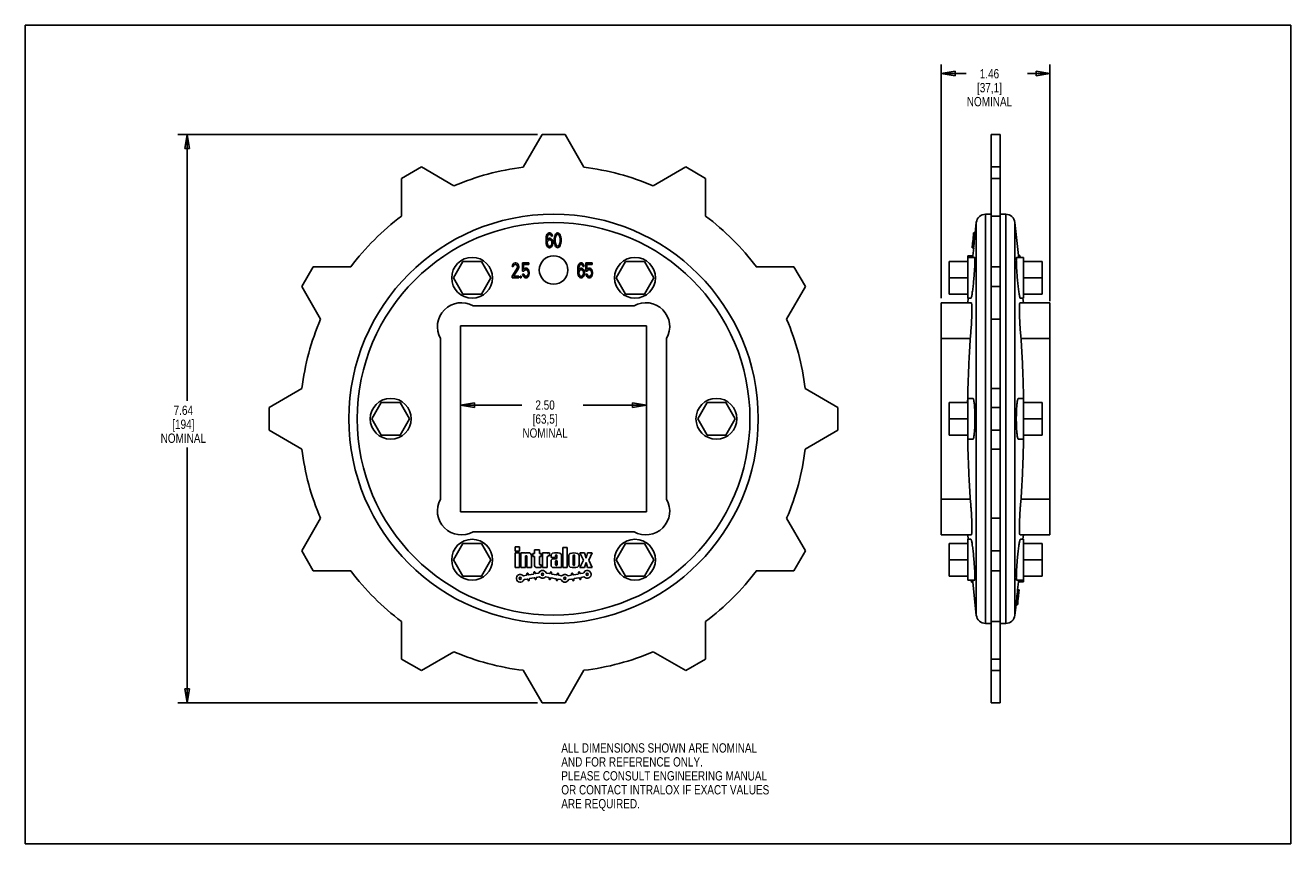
# Model space of a CAD drawing. Header units: inches. Extents: x 0 to 17, y 0 to 11.
import ezdxf

# ---------------------------------------------------------------- set-up
doc = ezdxf.new("R2010")
doc.units = ezdxf.units.IN
doc.header["$LTSCALE"] = 0.935
doc.header["$MEASUREMENT"] = 0
doc.layers.get('0').update_dxf_attribs({"linetype": 'CONTINUOUS'})
doc.layers.add('ALL_FEATURES', color=7, linetype='CONTINUOUS')
doc.styles.get("Standard").update_dxf_attribs({"font": 'txt', "width": 0.8})
doc.dimstyles.new('DIMSTYLE_1', dxfattribs={"dimtxt": 0.125, "dimasz": 0.1875, "dimexe": 0.18, "dimexo": 0.0625, "dimgap": 0.09, "dimtad": 0, "dimtih": 1, "dimtoh": 1, "dimzin": 4, "dimdsep": 46, "dimtxsty": 'STANDARD', "dimblk": 'CLOSED', "dimblk1": 'CLOSED', "dimblk2": 'CLOSED', "dimcen": 0.09, "dimadec": 0, "dimazin": 0, "dimtp": 0.01, "dimtm": 0.01, "dimtfac": 1, "dimtofl": 0, "dimtmove": 0, "dimatfit": 3, "dimldrblk": 'CLOSED', "dimfxl": 1, "dimtolj": 1, "dimtzin": 4, "dimarcsym": 0})

# ---------------------------------------------------------------- blocks, each defined once
blk = doc.blocks.new('_CLOSED')
at = {"color": 0, "linetype": 'BYBLOCK'}
for p, q in [((0, 0), (-1, 0.167)), ((-1, 0.167), (-1, -0.167)), ((-1, -0.167), (0, 0)), ((-1, 0), (0, 0))]:
    blk.add_line(p, q, dxfattribs=at)
blk = doc.blocks.new('*D0')
at = {"color": 3, "linetype": 'CONTINUOUS'}
for p, q in [((5.847, 6.899), (5.847, 5.771)), ((8.347, 6.899), (8.347, 5.771)), ((5.847, 5.896), (6.671, 5.896)), ((8.347, 5.896), (7.496, 5.896))]:
    blk.add_line(p, q, dxfattribs=at)
at = {"color": 3, "linetype": 'CONTINUOUS', "xscale": 0.1875, "yscale": 0.1875, "zscale": 0.1875, "rotation": 180}
blk.add_blockref('_CLOSED', (5.847, 5.896), dxfattribs=at)
at = {"color": 3, "linetype": 'CONTINUOUS', "xscale": 0.1875, "yscale": 0.1875, "zscale": 0.1875}
blk.add_blockref('_CLOSED', (8.347, 5.896), dxfattribs=at)
at = {"color": 3, "linetype": 'CONTINUOUS', "insert": (6.983, 5.958), "char_height": 0.125, "width": 0.7, "attachment_point": 2, "line_spacing_factor": 0.9}
blk.add_mtext('2.50\\P[63,5]\\PNOMINAL', dxfattribs=at)
blk = doc.blocks.new('*D1')
at = {"color": 3, "linetype": 'CONTINUOUS'}
for p, q in [((6.88, 9.53), (2.048, 9.53)), ((2.173, 9.53), (2.173, 5.951)), ((2.173, 1.892), (2.173, 5.326)), ((6.88, 1.892), (2.048, 1.892))]:
    blk.add_line(p, q, dxfattribs=at)
at = {"color": 3, "linetype": 'CONTINUOUS', "xscale": 0.1875, "yscale": 0.1875, "zscale": 0.1875}
for p, rotation in [((2.173, 9.53), 90), ((2.173, 1.892), 270)]:
    blk.add_blockref('_CLOSED', p, dxfattribs=dict(at, rotation=rotation))
at = {"color": 3, "linetype": 'CONTINUOUS', "insert": (2.123, 5.888), "char_height": 0.125, "width": 0.7, "attachment_point": 2, "line_spacing_factor": 0.9}
blk.add_mtext('7.64\\P[194]\\PNOMINAL', dxfattribs=at)
blk = doc.blocks.new('*D2')
at = {"color": 3, "linetype": 'CONTINUOUS'}
for p, q in [((12.306, 7.334), (12.306, 10.475)), ((13.766, 7.291), (13.766, 10.475)), ((12.306, 10.35), (12.641, 10.35)), ((13.766, 10.35), (13.466, 10.35))]:
    blk.add_line(p, q, dxfattribs=at)
at = {"color": 3, "linetype": 'CONTINUOUS', "xscale": 0.1875, "yscale": 0.1875, "zscale": 0.1875, "rotation": 180}
blk.add_blockref('_CLOSED', (12.306, 10.35), dxfattribs=at)
at = {"color": 3, "linetype": 'CONTINUOUS', "xscale": 0.1875, "yscale": 0.1875, "zscale": 0.1875}
blk.add_blockref('_CLOSED', (13.766, 10.35), dxfattribs=at)
at = {"color": 3, "linetype": 'CONTINUOUS', "insert": (12.953, 10.412), "char_height": 0.125, "width": 0.7, "attachment_point": 2, "line_spacing_factor": 0.9}
blk.add_mtext('1.46\\P[37,1]\\PNOMINAL', dxfattribs=at)

msp = doc.modelspace()

# ---------------------------------------------------------------- linework, layer by layer
at = {"color": 7, "linetype": 'CONTINUOUS'}
for p, q in [((0, 0), (0, 11)), ((0, 11), (17, 11)), ((17, 0), (17, 11)), ((6.943, 9.53), (6.69, 9.092)), ((7.251, 9.53), (6.943, 9.53)), ((7.504, 9.092), (7.251, 9.53)), ((12.976, 1.892), (12.976, 9.53)), ((13.096, 9.53), (12.976, 9.53)), ((13.096, 1.892), (13.096, 9.53)), ((5.321, 9.096), (5.054, 8.942)), ((5.759, 8.843), (5.321, 9.096)), ((8.873, 9.096), (8.435, 8.843)), ((9.14, 8.942), (8.873, 9.096)), ((13.096, 9.096), (12.976, 9.096)), ((5.054, 8.942), (5.054, 8.435)), ((9.14, 8.435), (9.14, 8.942)), ((13.096, 8.942), (12.976, 8.942)), ((12.762, 8.211), (12.776, 8.349)), ((12.776, 3.073), (12.776, 8.349)), ((12.901, 2.961), (12.901, 8.461)), ((12.901, 8.461), (12.976, 8.461)), ((13.096, 8.435), (12.976, 8.435)), ((13.171, 8.461), (13.096, 8.461)), ((13.171, 2.961), (13.171, 8.461)), ((13.296, 3.073), (13.296, 8.349)), ((13.342, 7.907), (13.296, 8.349)), ((6.999, 8.156), (7.004, 8.177)), ((7.004, 8.177), (7.012, 8.194)), ((7.012, 8.194), (7.024, 8.207)), ((7.012, 8.152), (7.014, 8.164)), ((7.014, 8.164), (7.019, 8.177)), ((7.019, 8.177), (7.027, 8.186)), ((7.024, 8.207), (7.037, 8.211)), ((7.027, 8.186), (7.034, 8.19)), ((7.034, 8.19), (7.049, 8.19)), ((7.037, 8.211), (7.047, 8.211)), ((7.047, 8.211), (7.059, 8.207)), ((7.049, 8.19), (7.057, 8.186)), ((7.057, 8.186), (7.064, 8.177)), ((7.059, 8.207), (7.072, 8.194)), ((7.064, 8.177), (7.069, 8.164)), ((7.069, 8.164), (7.082, 8.164)), ((7.072, 8.194), (7.079, 8.177)), ((7.079, 8.177), (7.082, 8.164)), ((7.109, 8.152), (7.112, 8.164)), ((7.112, 8.164), (7.117, 8.182)), ((7.117, 8.182), (7.124, 8.194)), ((7.122, 8.152), (7.132, 8.177)), ((7.124, 8.194), (7.137, 8.207)), ((7.132, 8.177), (7.139, 8.186)), ((7.137, 8.207), (7.152, 8.211)), ((7.139, 8.186), (7.152, 8.19)), ((7.152, 8.211), (7.167, 8.207)), ((7.152, 8.19), (7.164, 8.186)), ((7.164, 8.186), (7.172, 8.177)), ((7.167, 8.207), (7.179, 8.194)), ((7.172, 8.177), (7.182, 8.152)), ((7.179, 8.194), (7.187, 8.182)), ((7.187, 8.182), (7.192, 8.164)), ((7.192, 8.164), (7.194, 8.152)), ((12.737, 8.164), (12.736, 8.152)), ((12.738, 8.173), (12.737, 8.164)), ((12.757, 8.164), (12.737, 8.164)), ((12.739, 8.182), (12.738, 8.173)), ((12.74, 8.194), (12.739, 8.182)), ((12.759, 8.182), (12.739, 8.182)), ((12.741, 8.207), (12.74, 8.194)), ((12.76, 8.194), (12.74, 8.194)), ((12.761, 8.207), (12.741, 8.207)), ((12.762, 8.211), (12.742, 8.211)), ((12.757, 8.164), (12.756, 8.152)), ((12.759, 8.182), (12.757, 8.164)), ((12.76, 8.194), (12.759, 8.182)), ((12.761, 8.207), (12.76, 8.194)), ((6.997, 8.126), (6.999, 8.156)), ((6.997, 8.096), (6.997, 8.126)), ((6.997, 8.096), (6.999, 8.067)), ((6.999, 8.067), (7.004, 8.045)), ((7.004, 8.045), (7.012, 8.028)), ((7.009, 8.126), (7.012, 8.152)), ((7.009, 8.118), (7.024, 8.135)), ((7.009, 8.118), (7.009, 8.126)), ((7.012, 8.084), (7.014, 8.096)), ((7.012, 8.071), (7.012, 8.084)), ((7.012, 8.071), (7.014, 8.058)), ((7.012, 8.028), (7.024, 8.016)), ((7.014, 8.096), (7.019, 8.105)), ((7.014, 8.058), (7.019, 8.045)), ((7.019, 8.105), (7.027, 8.113)), ((7.019, 8.045), (7.027, 8.037)), ((7.024, 8.135), (7.037, 8.139)), ((7.024, 8.016), (7.037, 8.011)), ((7.027, 8.113), (7.034, 8.118)), ((7.027, 8.037), (7.034, 8.033)), ((7.034, 8.118), (7.052, 8.118)), ((7.034, 8.033), (7.052, 8.033)), ((7.037, 8.139), (7.049, 8.139)), ((7.037, 8.011), (7.049, 8.011)), ((7.049, 8.139), (7.062, 8.135)), ((7.049, 8.011), (7.062, 8.016)), ((7.052, 8.118), (7.059, 8.113)), ((7.052, 8.033), (7.059, 8.037)), ((7.059, 8.113), (7.067, 8.105)), ((7.059, 8.037), (7.067, 8.045)), ((7.062, 8.135), (7.074, 8.122)), ((7.062, 8.016), (7.074, 8.028)), ((7.067, 8.105), (7.072, 8.096)), ((7.067, 8.045), (7.072, 8.058)), ((7.072, 8.096), (7.074, 8.084)), ((7.072, 8.058), (7.074, 8.071)), ((7.074, 8.122), (7.082, 8.109)), ((7.074, 8.071), (7.074, 8.084)), ((7.074, 8.028), (7.082, 8.045)), ((7.082, 8.109), (7.087, 8.088)), ((7.082, 8.045), (7.087, 8.067)), ((7.087, 8.067), (7.087, 8.088)), ((7.107, 8.13), (7.109, 8.152)), ((7.107, 8.13), (7.107, 8.092)), ((7.107, 8.092), (7.109, 8.071)), ((7.109, 8.071), (7.112, 8.058)), ((7.112, 8.058), (7.117, 8.041)), ((7.117, 8.041), (7.124, 8.028)), ((7.119, 8.126), (7.122, 8.152)), ((7.119, 8.126), (7.119, 8.096)), ((7.119, 8.096), (7.122, 8.071)), ((7.122, 8.071), (7.132, 8.045)), ((7.124, 8.028), (7.137, 8.016)), ((7.132, 8.045), (7.139, 8.037)), ((7.137, 8.016), (7.152, 8.011)), ((7.139, 8.037), (7.152, 8.033)), ((7.152, 8.033), (7.164, 8.037)), ((7.152, 8.011), (7.167, 8.016)), ((7.164, 8.037), (7.172, 8.045)), ((7.167, 8.016), (7.179, 8.028)), ((7.172, 8.045), (7.182, 8.071)), ((7.179, 8.028), (7.187, 8.041)), ((7.182, 8.152), (7.184, 8.126)), ((7.182, 8.071), (7.184, 8.096)), ((7.184, 8.126), (7.184, 8.096)), ((7.187, 8.041), (7.192, 8.058)), ((7.192, 8.058), (7.194, 8.071)), ((7.194, 8.152), (7.197, 8.13)), ((7.194, 8.071), (7.197, 8.092)), ((7.197, 8.13), (7.197, 8.092)), ((12.721, 8.016), (12.722, 8.028)), ((12.741, 8.016), (12.721, 8.016)), ((12.741, 8.011), (12.721, 8.011)), ((12.722, 8.028), (12.724, 8.041)), ((12.743, 8.028), (12.722, 8.028)), ((12.724, 8.041), (12.725, 8.05)), ((12.744, 8.041), (12.724, 8.041)), ((12.725, 8.05), (12.726, 8.058)), ((12.726, 8.058), (12.727, 8.071)), ((12.746, 8.058), (12.726, 8.058)), ((12.727, 8.071), (12.729, 8.092)), ((12.747, 8.071), (12.727, 8.071)), ((12.733, 8.13), (12.729, 8.092)), ((12.749, 8.092), (12.729, 8.092)), ((12.729, 7.903), (12.741, 8.011)), ((12.736, 8.152), (12.733, 8.13)), ((12.753, 8.13), (12.733, 8.13)), ((12.756, 8.152), (12.736, 8.152)), ((12.741, 8.016), (12.743, 8.028)), ((12.743, 8.028), (12.744, 8.041)), ((12.744, 8.041), (12.746, 8.058)), ((12.746, 8.058), (12.747, 8.071)), ((12.747, 8.071), (12.749, 8.092)), ((12.753, 8.13), (12.749, 8.092)), ((12.756, 8.152), (12.753, 8.13)), ((5.877, 7.825), (5.751, 7.606)), ((6.129, 7.825), (5.877, 7.825)), ((6.255, 7.606), (6.129, 7.825)), ((8.065, 7.825), (7.939, 7.606)), ((8.317, 7.825), (8.065, 7.825)), ((8.443, 7.606), (8.317, 7.825)), ((12.411, 7.388), (12.411, 7.825)), ((13.342, 7.907), (13.362, 7.907)), ((13.363, 7.888), (13.343, 7.888)), ((13.343, 7.881), (13.343, 7.888)), ((13.364, 7.887), (13.362, 7.907)), ((13.362, 7.907), (13.364, 7.887)), ((13.363, 7.888), (13.363, 7.882)), ((13.363, 7.881), (13.363, 7.888)), ((13.365, 7.882), (13.364, 7.887)), ((13.364, 7.887), (13.364, 7.882)), ((13.364, 7.882), (13.364, 7.881)), ((13.365, 7.881), (13.365, 7.882)), ((13.661, 7.388), (13.661, 7.825)), ((3.867, 7.754), (3.713, 7.487)), ((4.373, 7.754), (3.867, 7.754)), ((6.539, 7.628), (6.609, 7.734)), ((6.541, 7.759), (6.544, 7.777)), ((6.541, 7.759), (6.554, 7.759)), ((6.544, 7.777), (6.554, 7.794)), ((6.554, 7.794), (6.564, 7.802)), ((6.554, 7.759), (6.559, 7.772)), ((6.559, 7.772), (6.566, 7.781)), ((6.559, 7.628), (6.621, 7.721)), ((6.564, 7.802), (6.581, 7.806)), ((6.566, 7.781), (6.579, 7.785)), ((6.579, 7.785), (6.589, 7.785)), ((6.581, 7.806), (6.591, 7.806)), ((6.589, 7.785), (6.601, 7.781)), ((6.591, 7.806), (6.606, 7.802)), ((6.601, 7.781), (6.609, 7.772)), ((6.606, 7.802), (6.616, 7.794)), ((6.609, 7.772), (6.614, 7.759)), ((6.609, 7.734), (6.614, 7.751)), ((6.614, 7.751), (6.614, 7.759)), ((6.616, 7.794), (6.626, 7.777)), ((6.621, 7.721), (6.626, 7.734)), ((6.629, 7.759), (6.626, 7.777)), ((6.626, 7.734), (6.629, 7.751)), ((6.629, 7.751), (6.629, 7.759)), ((6.681, 7.696), (6.681, 7.806)), ((6.681, 7.806), (6.766, 7.806)), ((6.681, 7.696), (6.699, 7.696)), ((6.681, 7.657), (6.686, 7.64)), ((6.681, 7.657), (6.696, 7.657)), ((6.694, 7.717), (6.694, 7.785)), ((6.694, 7.785), (6.766, 7.785)), ((6.694, 7.717), (6.706, 7.73)), ((6.696, 7.657), (6.701, 7.64)), ((6.699, 7.696), (6.709, 7.708)), ((6.706, 7.73), (6.719, 7.734)), ((6.709, 7.708), (6.719, 7.713)), ((6.719, 7.734), (6.734, 7.734)), ((6.719, 7.713), (6.734, 7.713)), ((6.734, 7.734), (6.746, 7.73)), ((6.734, 7.713), (6.744, 7.708)), ((6.744, 7.708), (6.751, 7.7)), ((6.746, 7.73), (6.759, 7.717)), ((6.751, 7.7), (6.756, 7.687)), ((6.751, 7.64), (6.756, 7.653)), ((6.756, 7.687), (6.759, 7.674)), ((6.756, 7.653), (6.759, 7.666)), ((6.759, 7.717), (6.766, 7.7)), ((6.759, 7.666), (6.759, 7.674)), ((6.766, 7.785), (6.766, 7.806)), ((6.766, 7.7), (6.771, 7.679)), ((6.766, 7.64), (6.771, 7.662)), ((6.771, 7.662), (6.771, 7.679)), ((7.424, 7.751), (7.422, 7.721)), ((7.422, 7.721), (7.422, 7.691)), ((7.422, 7.691), (7.424, 7.662)), ((7.424, 7.751), (7.429, 7.772)), ((7.424, 7.662), (7.429, 7.64)), ((7.429, 7.772), (7.437, 7.789)), ((7.437, 7.747), (7.434, 7.721)), ((7.434, 7.713), (7.449, 7.73)), ((7.434, 7.721), (7.434, 7.713)), ((7.437, 7.789), (7.449, 7.802)), ((7.437, 7.747), (7.439, 7.759)), ((7.437, 7.679), (7.439, 7.691)), ((7.437, 7.679), (7.437, 7.666)), ((7.437, 7.666), (7.439, 7.653)), ((7.439, 7.759), (7.444, 7.772)), ((7.439, 7.691), (7.444, 7.7)), ((7.439, 7.653), (7.444, 7.64)), ((7.444, 7.772), (7.452, 7.781)), ((7.444, 7.7), (7.452, 7.708)), ((7.449, 7.802), (7.462, 7.806)), ((7.449, 7.73), (7.462, 7.734)), ((7.452, 7.781), (7.459, 7.785)), ((7.452, 7.708), (7.459, 7.713)), ((7.459, 7.785), (7.474, 7.785)), ((7.459, 7.713), (7.477, 7.713)), ((7.462, 7.806), (7.472, 7.806)), ((7.462, 7.734), (7.474, 7.734)), ((7.472, 7.806), (7.484, 7.802)), ((7.474, 7.785), (7.482, 7.781)), ((7.474, 7.734), (7.487, 7.73)), ((7.477, 7.713), (7.484, 7.708)), ((7.482, 7.781), (7.489, 7.772)), ((7.484, 7.802), (7.497, 7.789)), ((7.484, 7.708), (7.492, 7.7)), ((7.487, 7.73), (7.499, 7.717)), ((7.489, 7.772), (7.494, 7.759)), ((7.492, 7.7), (7.497, 7.691)), ((7.492, 7.64), (7.497, 7.653)), ((7.494, 7.759), (7.507, 7.759)), ((7.497, 7.789), (7.504, 7.772)), ((7.497, 7.691), (7.499, 7.679)), ((7.499, 7.666), (7.497, 7.653)), ((7.499, 7.717), (7.507, 7.704)), ((7.499, 7.679), (7.499, 7.666)), ((7.504, 7.772), (7.507, 7.759)), ((7.507, 7.704), (7.512, 7.683)), ((7.507, 7.64), (7.512, 7.662)), ((7.512, 7.683), (7.512, 7.662)), ((7.532, 7.806), (7.532, 7.696)), ((7.532, 7.806), (7.617, 7.806)), ((7.532, 7.696), (7.549, 7.696)), ((7.532, 7.657), (7.537, 7.64)), ((7.532, 7.657), (7.547, 7.657)), ((7.544, 7.785), (7.544, 7.717)), ((7.544, 7.785), (7.617, 7.785)), ((7.544, 7.717), (7.557, 7.73)), ((7.547, 7.657), (7.552, 7.64)), ((7.549, 7.696), (7.559, 7.708)), ((7.557, 7.73), (7.569, 7.734)), ((7.559, 7.708), (7.569, 7.713)), ((7.569, 7.734), (7.584, 7.734)), ((7.569, 7.713), (7.584, 7.713)), ((7.584, 7.734), (7.597, 7.73)), ((7.584, 7.713), (7.594, 7.708)), ((7.594, 7.708), (7.602, 7.7)), ((7.597, 7.73), (7.609, 7.717)), ((7.602, 7.7), (7.607, 7.687)), ((7.602, 7.64), (7.607, 7.653)), ((7.607, 7.687), (7.609, 7.674)), ((7.609, 7.666), (7.607, 7.653)), ((7.609, 7.717), (7.617, 7.7)), ((7.609, 7.674), (7.609, 7.666)), ((7.617, 7.806), (7.617, 7.785)), ((7.617, 7.7), (7.622, 7.679)), ((7.622, 7.662), (7.617, 7.64)), ((7.622, 7.679), (7.622, 7.662)), ((10.327, 7.754), (9.821, 7.754)), ((10.481, 7.487), (10.327, 7.754)), ((13.096, 7.754), (12.976, 7.754)), ((3.713, 7.487), (3.966, 7.049)), ((5.751, 7.606), (5.877, 7.388)), ((6.129, 7.388), (6.255, 7.606)), ((6.539, 7.606), (6.539, 7.628)), ((6.539, 7.606), (6.629, 7.606)), ((6.559, 7.628), (6.629, 7.628)), ((6.629, 7.606), (6.629, 7.628)), ((6.649, 7.606), (6.649, 7.628)), ((6.649, 7.628), (6.661, 7.628)), ((6.649, 7.606), (6.661, 7.606)), ((6.661, 7.606), (6.661, 7.628)), ((6.686, 7.64), (6.694, 7.623)), ((6.694, 7.623), (6.706, 7.611)), ((6.701, 7.64), (6.709, 7.632)), ((6.706, 7.611), (6.719, 7.606)), ((6.709, 7.632), (6.719, 7.628)), ((6.719, 7.628), (6.734, 7.628)), ((6.719, 7.606), (6.734, 7.606)), ((6.734, 7.628), (6.744, 7.632)), ((6.734, 7.606), (6.746, 7.611)), ((6.744, 7.632), (6.751, 7.64)), ((6.746, 7.611), (6.759, 7.623)), ((6.759, 7.623), (6.766, 7.64)), ((7.429, 7.64), (7.437, 7.623)), ((7.437, 7.623), (7.449, 7.611)), ((7.444, 7.64), (7.452, 7.632)), ((7.449, 7.611), (7.462, 7.606)), ((7.452, 7.632), (7.459, 7.628)), ((7.459, 7.628), (7.477, 7.628)), ((7.462, 7.606), (7.474, 7.606)), ((7.474, 7.606), (7.487, 7.611)), ((7.477, 7.628), (7.484, 7.632)), ((7.484, 7.632), (7.492, 7.64)), ((7.487, 7.611), (7.499, 7.623)), ((7.499, 7.623), (7.507, 7.64)), ((7.537, 7.64), (7.544, 7.623)), ((7.544, 7.623), (7.557, 7.611)), ((7.552, 7.64), (7.559, 7.632)), ((7.557, 7.611), (7.569, 7.606)), ((7.559, 7.632), (7.569, 7.628)), ((7.569, 7.628), (7.584, 7.628)), ((7.569, 7.606), (7.584, 7.606)), ((7.584, 7.628), (7.594, 7.632)), ((7.584, 7.606), (7.597, 7.611)), ((7.594, 7.632), (7.602, 7.64)), ((7.597, 7.611), (7.609, 7.623)), ((7.609, 7.623), (7.617, 7.64)), ((7.939, 7.606), (8.065, 7.388)), ((8.317, 7.388), (8.443, 7.606)), ((10.228, 7.049), (10.481, 7.487)), ((13.096, 7.487), (12.976, 7.487)), ((5.877, 7.388), (6.129, 7.388)), ((8.065, 7.388), (8.317, 7.388)), ((12.663, 7.271), (12.669, 7.331)), ((13.409, 7.271), (13.403, 7.331)), ((8.178, 7.229), (6.016, 7.229)), ((12.306, 4.151), (12.306, 7.271)), ((12.708, 7.271), (12.306, 7.271)), ((13.364, 7.271), (13.766, 7.271)), ((13.766, 7.271), (13.766, 4.151)), ((13.096, 7.049), (12.976, 7.049)), ((5.847, 6.961), (5.847, 4.461)), ((8.347, 6.961), (5.847, 6.961)), ((8.347, 4.461), (8.347, 6.961)), ((5.579, 6.792), (5.579, 4.631)), ((8.614, 4.631), (8.614, 6.792)), ((12.695, 6.792), (12.306, 6.792)), ((13.377, 6.792), (13.766, 6.792)), ((3.716, 6.118), (3.278, 5.865)), ((10.916, 5.865), (10.478, 6.118)), ((13.096, 6.118), (12.976, 6.118)), ((3.278, 5.865), (3.278, 5.557)), ((4.783, 5.93), (4.657, 5.711)), ((5.035, 5.93), (4.783, 5.93)), ((5.161, 5.711), (5.035, 5.93)), ((9.159, 5.93), (9.033, 5.711)), ((9.411, 5.93), (9.159, 5.93)), ((9.537, 5.711), (9.411, 5.93)), ((10.916, 5.557), (10.916, 5.865)), ((12.411, 5.493), (12.411, 5.93)), ((13.096, 5.865), (12.976, 5.865)), ((13.661, 5.493), (13.661, 5.93)), ((4.657, 5.711), (4.783, 5.493)), ((5.035, 5.493), (5.161, 5.711)), ((9.033, 5.711), (9.159, 5.493)), ((9.411, 5.493), (9.537, 5.711)), ((3.278, 5.557), (3.716, 5.304)), ((4.783, 5.493), (5.035, 5.493)), ((9.159, 5.493), (9.411, 5.493)), ((10.478, 5.304), (10.916, 5.557)), ((13.096, 5.557), (12.976, 5.557)), ((13.096, 5.304), (12.976, 5.304)), ((12.695, 4.631), (12.306, 4.631)), ((13.377, 4.631), (13.766, 4.631)), ((5.847, 4.461), (8.347, 4.461)), ((3.966, 4.374), (3.713, 3.935)), ((10.481, 3.935), (10.228, 4.374)), ((13.096, 4.374), (12.976, 4.374)), ((6.016, 4.194), (8.178, 4.194)), ((12.708, 4.151), (12.306, 4.151)), ((12.663, 4.151), (12.669, 4.091)), ((13.364, 4.151), (13.766, 4.151)), ((13.409, 4.151), (13.403, 4.091)), ((3.713, 3.935), (3.867, 3.668)), ((5.877, 4.035), (5.751, 3.816)), ((6.129, 4.035), (5.877, 4.035)), ((6.255, 3.816), (6.129, 4.035)), ((6.639, 3.991), (6.579, 3.991)), ((6.579, 3.931), (6.579, 3.991)), ((6.639, 3.931), (6.579, 3.931)), ((6.639, 3.911), (6.579, 3.911)), ((6.579, 3.711), (6.579, 3.911)), ((6.639, 3.931), (6.639, 3.991)), ((6.639, 3.711), (6.639, 3.911)), ((6.719, 3.911), (6.659, 3.911)), ((6.659, 3.711), (6.659, 3.911)), ((6.719, 3.9), (6.719, 3.911)), ((6.763, 3.911), (6.745, 3.911)), ((6.909, 3.951), (6.839, 3.951)), ((6.839, 3.899), (6.839, 3.951)), ((6.909, 3.899), (6.909, 3.951)), ((7.009, 3.911), (6.949, 3.911)), ((6.949, 3.711), (6.949, 3.911)), ((7.009, 3.902), (7.009, 3.911)), ((7.043, 3.911), (7.033, 3.911)), ((7.043, 3.867), (7.043, 3.911)), ((7.281, 3.981), (7.223, 3.981)), ((7.223, 3.981), (7.223, 3.711)), ((7.281, 3.981), (7.281, 3.711)), ((8.065, 4.035), (7.939, 3.816)), ((8.317, 4.035), (8.065, 4.035)), ((8.443, 3.816), (8.317, 4.035)), ((10.327, 3.668), (10.481, 3.935)), ((12.411, 3.598), (12.411, 4.035)), ((13.096, 3.935), (12.976, 3.935)), ((13.661, 3.598), (13.661, 4.035)), ((5.751, 3.816), (5.877, 3.598)), ((6.129, 3.598), (6.255, 3.816)), ((6.719, 3.711), (6.719, 3.861)), ((6.739, 3.711), (6.739, 3.861)), ((6.799, 3.711), (6.799, 3.875)), ((6.839, 3.899), (6.819, 3.899)), ((6.819, 3.859), (6.819, 3.899)), ((6.839, 3.859), (6.819, 3.859)), ((6.839, 3.747), (6.839, 3.859)), ((6.929, 3.899), (6.909, 3.899)), ((6.929, 3.859), (6.909, 3.859)), ((6.909, 3.757), (6.909, 3.859)), ((6.929, 3.747), (6.919, 3.747)), ((6.929, 3.859), (6.929, 3.899)), ((6.929, 3.711), (6.929, 3.747)), ((7.009, 3.711), (7.009, 3.849)), ((7.043, 3.867), (7.027, 3.867)), ((7.063, 3.845), (7.063, 3.875)), ((7.123, 3.845), (7.063, 3.845)), ((7.063, 3.741), (7.063, 3.799)), ((7.133, 3.829), (7.093, 3.829)), ((7.123, 3.873), (7.123, 3.845)), ((7.123, 3.793), (7.123, 3.751)), ((7.145, 3.803), (7.133, 3.803)), ((7.137, 3.741), (7.133, 3.741)), ((7.143, 3.873), (7.143, 3.839)), ((7.145, 3.803), (7.145, 3.749)), ((7.203, 3.875), (7.203, 3.711)), ((7.301, 3.873), (7.301, 3.747)), ((7.36, 3.871), (7.36, 3.749)), ((7.38, 3.871), (7.38, 3.749)), ((7.439, 3.873), (7.439, 3.747)), ((7.511, 3.909), (7.449, 3.909)), ((7.497, 3.811), (7.449, 3.909)), ((7.497, 3.811), (7.449, 3.711)), ((7.533, 3.84), (7.511, 3.909)), ((7.533, 3.781), (7.511, 3.711)), ((7.555, 3.909), (7.533, 3.84)), ((7.555, 3.711), (7.533, 3.781)), ((7.617, 3.909), (7.555, 3.909)), ((7.617, 3.909), (7.569, 3.811)), ((7.617, 3.711), (7.569, 3.811)), ((7.939, 3.816), (8.065, 3.598)), ((8.317, 3.598), (8.443, 3.816)), ((3.867, 3.668), (4.373, 3.668)), ((5.877, 3.598), (6.129, 3.598)), ((6.639, 3.711), (6.579, 3.711)), ((6.719, 3.711), (6.659, 3.711)), ((6.734, 3.609), (6.693, 3.601)), ((6.74, 3.618), (6.738, 3.628)), ((6.799, 3.711), (6.739, 3.711)), ((6.756, 3.621), (6.754, 3.631)), ((6.828, 3.625), (6.765, 3.614)), ((6.837, 3.574), (6.774, 3.563)), ((6.835, 3.635), (6.833, 3.644)), ((6.85, 3.637), (6.849, 3.647)), ((6.896, 3.637), (6.86, 3.631)), ((6.864, 3.561), (6.862, 3.57)), ((6.905, 3.586), (6.869, 3.58)), ((6.929, 3.711), (6.875, 3.711)), ((7.009, 3.711), (6.949, 3.711)), ((7.034, 3.579), (6.993, 3.586)), ((7.043, 3.63), (7.002, 3.637)), ((7.054, 3.646), (7.052, 3.637)), ((7.128, 3.562), (7.065, 3.573)), ((7.069, 3.644), (7.068, 3.634)), ((7.137, 3.613), (7.074, 3.625)), ((7.125, 3.711), (7.093, 3.711)), ((7.145, 3.719), (7.145, 3.711)), ((7.203, 3.711), (7.145, 3.711)), ((7.148, 3.63), (7.146, 3.62)), ((7.164, 3.627), (7.162, 3.617)), ((7.205, 3.601), (7.169, 3.608)), ((7.281, 3.711), (7.223, 3.711)), ((7.334, 3.609), (7.293, 3.601)), ((7.34, 3.618), (7.338, 3.628)), ((7.356, 3.621), (7.354, 3.631)), ((7.428, 3.625), (7.365, 3.614)), ((7.437, 3.574), (7.374, 3.563)), ((7.435, 3.635), (7.433, 3.644)), ((7.511, 3.711), (7.449, 3.711)), ((7.45, 3.637), (7.449, 3.647)), ((7.496, 3.637), (7.46, 3.631)), ((7.464, 3.561), (7.462, 3.57)), ((7.505, 3.586), (7.469, 3.58)), ((7.617, 3.711), (7.555, 3.711)), ((8.065, 3.598), (8.317, 3.598)), ((9.821, 3.668), (10.327, 3.668)), ((13.096, 3.668), (12.976, 3.668)), ((6.743, 3.557), (6.702, 3.55)), ((6.754, 3.541), (6.752, 3.551)), ((6.769, 3.544), (6.768, 3.554)), ((6.848, 3.558), (6.846, 3.568)), ((7.04, 3.57), (7.038, 3.56)), ((7.056, 3.567), (7.054, 3.557)), ((7.135, 3.553), (7.133, 3.543)), ((7.15, 3.55), (7.149, 3.54)), ((7.196, 3.55), (7.16, 3.557)), ((7.343, 3.557), (7.302, 3.55)), ((7.354, 3.541), (7.352, 3.551)), ((7.369, 3.544), (7.368, 3.554)), ((7.448, 3.558), (7.446, 3.568)), ((12.707, 3.541), (12.707, 3.541)), ((12.707, 3.541), (12.708, 3.536)), ((12.708, 3.536), (12.708, 3.541)), ((12.708, 3.541), (12.708, 3.541)), ((12.708, 3.536), (12.71, 3.515)), ((12.71, 3.515), (12.708, 3.536)), ((12.709, 3.534), (12.709, 3.541)), ((12.709, 3.541), (12.709, 3.534)), ((12.709, 3.534), (12.729, 3.534)), ((12.73, 3.515), (12.71, 3.515)), ((12.729, 3.541), (12.729, 3.534)), ((12.73, 3.515), (12.776, 3.073)), ((13.331, 3.407), (13.329, 3.394)), ((13.343, 3.519), (13.331, 3.411)), ((13.331, 3.411), (13.351, 3.411)), ((13.331, 3.407), (13.351, 3.407)), ((13.351, 3.407), (13.349, 3.394)), ((13.312, 3.228), (13.313, 3.241)), ((13.313, 3.241), (13.315, 3.258)), ((13.313, 3.241), (13.333, 3.241)), ((13.315, 3.258), (13.316, 3.271)), ((13.315, 3.258), (13.335, 3.258)), ((13.316, 3.271), (13.319, 3.292)), ((13.316, 3.271), (13.336, 3.271)), ((13.319, 3.292), (13.323, 3.33)), ((13.319, 3.292), (13.339, 3.292)), ((13.325, 3.352), (13.323, 3.33)), ((13.323, 3.33), (13.343, 3.33)), ((13.326, 3.364), (13.325, 3.352)), ((13.325, 3.352), (13.345, 3.352)), ((13.328, 3.382), (13.326, 3.364)), ((13.326, 3.364), (13.346, 3.364)), ((13.329, 3.394), (13.328, 3.382)), ((13.328, 3.382), (13.348, 3.382)), ((13.329, 3.394), (13.349, 3.394)), ((13.332, 3.228), (13.333, 3.241)), ((13.333, 3.241), (13.334, 3.25)), ((13.334, 3.25), (13.335, 3.258)), ((13.335, 3.258), (13.336, 3.271)), ((13.336, 3.271), (13.339, 3.292)), ((13.339, 3.292), (13.343, 3.33)), ((13.345, 3.352), (13.343, 3.33)), ((13.346, 3.364), (13.345, 3.352)), ((13.347, 3.373), (13.346, 3.364)), ((13.348, 3.382), (13.347, 3.373)), ((13.349, 3.394), (13.348, 3.382)), ((13.31, 3.211), (13.296, 3.073)), ((13.31, 3.211), (13.33, 3.211)), ((13.311, 3.216), (13.312, 3.228)), ((13.311, 3.216), (13.331, 3.216)), ((13.312, 3.228), (13.332, 3.228)), ((13.331, 3.216), (13.332, 3.228)), ((5.054, 2.987), (5.054, 2.481)), ((9.14, 2.481), (9.14, 2.987)), ((12.901, 2.961), (12.976, 2.961)), ((13.096, 2.987), (12.976, 2.987)), ((13.171, 2.961), (13.096, 2.961)), ((5.321, 2.327), (5.759, 2.58)), ((8.435, 2.58), (8.873, 2.327)), ((5.054, 2.481), (5.321, 2.327)), ((8.873, 2.327), (9.14, 2.481)), ((13.096, 2.481), (12.976, 2.481)), ((6.69, 2.331), (6.943, 1.892)), ((7.251, 1.892), (7.504, 2.331)), ((13.096, 2.327), (12.976, 2.327)), ((6.943, 1.892), (7.251, 1.892)), ((13.096, 1.892), (12.976, 1.892)), ((0, 0), (17, 0))]:
    msp.add_line(p, q, dxfattribs=at)
for centre, radius in [((7.097, 5.711), 2.75), ((7.097, 5.711), 2.638), ((6.649, 3.567), 0.014), ((6.949, 3.62), 0.014), ((7.249, 3.567), 0.014), ((7.549, 3.62), 0.014)]:
    msp.add_circle(centre, radius, dxfattribs=at)
for centre, radius, start, end in [((7.097, 5.711), 3.405, 96.867, 113.133), ((7.097, 5.711), 3.405, 66.867, 83.133), ((7.097, 5.711), 3.405, 126.867, 143.133), ((7.097, 5.711), 3.405, 36.867, 53.133), ((12.901, 8.336), 0.125, 90, 174), ((13.171, 8.336), 0.125, 6, 90), ((14.646, 8.027), 1.914, 174.4636, 174.5916), ((14.666, 8.027), 1.914, 174.4636, 174.5916), ((14.537, 7.804), 1.828, 173.3659, 173.5002), ((14.557, 7.804), 1.828, 173.3659, 173.5002), ((5.857, 6.951), 0.32, 60.1334, 209.8666), ((8.337, 6.951), 0.32, 330.1334, 119.8666), ((7.097, 5.711), 3.405, 156.867, 173.133), ((7.097, 5.711), 3.405, 6.867, 23.133), ((27.668, 5.705), 15.01, 178.9711, 179.1415), ((-1.596, 5.705), 15.009, 0.8585, 1.0283), ((27.668, 5.718), 15.009, 180.8585, 181.0283), ((-1.596, 5.718), 15.01, 358.9711, 359.1415), ((7.097, 5.711), 3.405, 186.867, 203.133), ((7.097, 5.711), 3.405, 336.867, 353.133), ((5.857, 4.471), 0.32, 150.1334, 299.8666), ((8.337, 4.471), 0.32, 240.1334, 29.8666), ((6.745, 3.875), 0.036, 90, 136.2383), ((6.763, 3.875), 0.036, 0, 90), ((7.033, 3.875), 0.036, 90, 132.7486), ((7.133, 3.751), 0.16, 72.0798, 107.9202), ((6.729, 3.861), 0.01, 0, 180), ((6.875, 3.747), 0.036, 180, 270), ((6.919, 3.757), 0.01, 180, 270), ((7.027, 3.849), 0.018, 90, 180), ((7.093, 3.875), 0.03, 107.9202, 180), ((7.093, 3.799), 0.03, 90, 180), ((7.093, 3.741), 0.03, 180, 270), ((7.133, 3.873), 0.01, 0, 180), ((7.133, 3.793), 0.01, 90, 180), ((7.133, 3.751), 0.01, 180, 270), ((7.133, 3.839), 0.01, 270, 360), ((7.137, 3.749), 0.008, 270, 360), ((7.173, 3.875), 0.03, 0, 72.0798), ((7.331, 3.873), 0.03, 107.4576, 180), ((7.331, 3.747), 0.03, 180, 252.5424), ((7.37, 3.749), 0.16, 72.5424, 107.4576), ((7.37, 3.871), 0.01, 0, 180), ((7.37, 3.749), 0.01, 180, 360), ((7.409, 3.873), 0.03, 0, 72.5424), ((7.409, 3.747), 0.03, 287.4576, 360), ((7.097, 5.711), 3.405, 216.867, 233.133), ((6.649, 3.567), 0.052, 44.5181, 335.4819), ((6.692, 3.609), 0.008, 224.5181, 280), ((6.732, 3.617), 0.008, 280, 10), ((6.746, 3.629), 0.008, 10, 190), ((6.764, 3.622), 0.008, 190, 280), ((6.827, 3.633), 0.008, 280, 10), ((6.841, 3.646), 0.008, 10, 190), ((6.839, 3.566), 0.008, 10, 100), ((6.858, 3.639), 0.008, 190, 280), ((6.87, 3.572), 0.008, 100, 190), ((6.894, 3.645), 0.008, 280, 335.4819), ((6.949, 3.62), 0.052, 24.5181, 155.4819), ((6.906, 3.578), 0.008, 44.5181, 100), ((6.949, 3.62), 0.052, 224.5181, 315.4819), ((6.992, 3.578), 0.008, 80, 135.4819), ((7.003, 3.645), 0.008, 204.5181, 260), ((7.032, 3.571), 0.008, 350, 80), ((7.044, 3.638), 0.008, 260, 350), ((7.062, 3.645), 0.008, 350, 170), ((7.064, 3.565), 0.008, 80, 170), ((7.076, 3.632), 0.008, 170, 260), ((7.125, 3.741), 0.03, 270, 312.8334), ((7.139, 3.621), 0.008, 260, 350), ((7.156, 3.628), 0.008, 350, 170), ((7.17, 3.616), 0.008, 170, 260), ((7.206, 3.609), 0.008, 260, 315.4819), ((7.249, 3.567), 0.052, 44.5181, 135.4819), ((7.292, 3.609), 0.008, 224.5181, 280), ((7.37, 3.871), 0.16, 252.5424, 287.4576), ((7.332, 3.617), 0.008, 280, 10), ((7.346, 3.629), 0.008, 10, 190), ((7.364, 3.622), 0.008, 190, 280), ((7.427, 3.633), 0.008, 280, 10), ((7.441, 3.646), 0.008, 10, 190), ((7.439, 3.566), 0.008, 10, 100), ((7.458, 3.639), 0.008, 190, 280), ((7.47, 3.572), 0.008, 100, 190), ((7.494, 3.645), 0.008, 280, 335.4819), ((7.549, 3.62), 0.052, 224.5181, 155.4819), ((7.506, 3.578), 0.008, 44.5181, 100), ((7.097, 5.711), 3.405, 306.867, 323.133), ((6.703, 3.542), 0.008, 100, 155.4819), ((6.744, 3.55), 0.008, 10, 100), ((6.762, 3.542), 0.008, 190, 10), ((6.776, 3.555), 0.008, 100, 190), ((6.856, 3.559), 0.008, 190, 10), ((7.046, 3.558), 0.008, 170, 350), ((7.127, 3.554), 0.008, 350, 80), ((7.141, 3.542), 0.008, 170, 350), ((7.158, 3.549), 0.008, 80, 170), ((7.194, 3.542), 0.008, 24.5181, 80), ((7.249, 3.567), 0.052, 204.5181, 335.4819), ((7.303, 3.542), 0.008, 100, 155.4819), ((7.344, 3.55), 0.008, 10, 100), ((7.362, 3.542), 0.008, 190, 10), ((7.376, 3.555), 0.008, 100, 190), ((7.456, 3.559), 0.008, 190, 10), ((11.515, 3.618), 1.828, 353.3659, 353.5002), ((11.535, 3.618), 1.828, 353.3659, 353.5002), ((12.901, 3.086), 0.125, 186, 270), ((13.171, 3.086), 0.125, 270, 354), ((11.406, 3.396), 1.914, 354.4636, 354.5916), ((11.426, 3.396), 1.914, 354.4636, 354.5916), ((7.097, 5.711), 3.405, 246.867, 263.133), ((7.097, 5.711), 3.405, 276.867, 293.133)]:
    msp.add_arc(centre, radius, start, end, dxfattribs=at)
for points, knots in [([(13.342, 7.907), (13.342, 7.907), (13.341, 7.907), (13.343, 7.904), (13.342, 7.9), (13.343, 7.894), (13.343, 7.89), (13.343, 7.888)], [0, 0, 0, 0, 0.002442, 0.119906, 0.349583, 0.681929, 1, 1, 1, 1]), ([(12.695, 6.792), (12.696, 6.806), (12.699, 6.835), (12.703, 6.879), (12.707, 6.924), (12.71, 6.97), (12.712, 7.016), (12.714, 7.061), (12.716, 7.103), (12.717, 7.141), (12.717, 7.176), (12.717, 7.206), (12.716, 7.231), (12.715, 7.25), (12.712, 7.261), (12.711, 7.271), (12.709, 7.271), (12.708, 7.271)], [0, 0, 0, 0, 0.087543, 0.180071, 0.275703, 0.372447, 0.468167, 0.560974, 0.648852, 0.730003, 0.802786, 0.86569, 0.917429, 0.957001, 0.983708, 0.997492, 1, 1, 1, 1]), ([(13.363, 7.271), (13.363, 7.271), (13.36, 7.271), (13.359, 7.261), (13.357, 7.25), (13.356, 7.231), (13.355, 7.206), (13.355, 7.176), (13.355, 7.141), (13.356, 7.102), (13.358, 7.06), (13.36, 7.016), (13.362, 6.97), (13.365, 6.924), (13.369, 6.879), (13.373, 6.835), (13.376, 6.806), (13.377, 6.792)], [0, 0, 0, 0, 0.002535, 0.016409, 0.043241, 0.082952, 0.134824, 0.197838, 0.270692, 0.351862, 0.439704, 0.532416, 0.627997, 0.724581, 0.820068, 0.912494, 1, 1, 1, 1]), ([(12.695, 6.792), (12.691, 6.738), (12.685, 6.633), (12.677, 6.476), (12.671, 6.323), (12.665, 6.171), (12.662, 6.059), (12.661, 5.997), (12.661, 5.986)], [0, 0, 0, 0, 0.200309, 0.393326, 0.582728, 0.771044, 0.959919, 1, 1, 1, 1]), ([(13.411, 5.986), (13.411, 5.997), (13.409, 6.059), (13.407, 6.172), (13.401, 6.324), (13.395, 6.477), (13.387, 6.633), (13.38, 6.738), (13.377, 6.792)], [0, 0, 0, 0, 0.041285, 0.230531, 0.418974, 0.608201, 0.800668, 1, 1, 1, 1]), ([(12.661, 5.436), (12.661, 5.425), (12.662, 5.363), (12.665, 5.251), (12.671, 5.098), (12.677, 4.945), (12.685, 4.789), (12.691, 4.684), (12.695, 4.631)], [0, 0, 0, 0, 0.041285, 0.230531, 0.418974, 0.608201, 0.800668, 1, 1, 1, 1]), ([(13.377, 4.631), (13.38, 4.684), (13.387, 4.79), (13.395, 4.946), (13.401, 5.1), (13.407, 5.252), (13.409, 5.364), (13.411, 5.426), (13.411, 5.436)], [0, 0, 0, 0, 0.200309, 0.393326, 0.582728, 0.771044, 0.959919, 1, 1, 1, 1]), ([(12.708, 4.152), (12.709, 4.152), (12.711, 4.152), (12.712, 4.161), (12.715, 4.172), (12.716, 4.192), (12.717, 4.217), (12.717, 4.247), (12.717, 4.282), (12.716, 4.32), (12.714, 4.362), (12.712, 4.407), (12.71, 4.452), (12.707, 4.498), (12.703, 4.544), (12.699, 4.588), (12.696, 4.617), (12.695, 4.631)], [0, 0, 0, 0, 0.002535, 0.016409, 0.043241, 0.082952, 0.134824, 0.197838, 0.270692, 0.351862, 0.439704, 0.532416, 0.627997, 0.724581, 0.820068, 0.912494, 1, 1, 1, 1]), ([(13.377, 4.631), (13.376, 4.617), (13.373, 4.588), (13.369, 4.544), (13.365, 4.498), (13.362, 4.452), (13.36, 4.406), (13.358, 4.362), (13.356, 4.32), (13.355, 4.281), (13.355, 4.246), (13.355, 4.216), (13.356, 4.192), (13.357, 4.172), (13.359, 4.161), (13.361, 4.152), (13.363, 4.152), (13.363, 4.152)], [0, 0, 0, 0, 0.087543, 0.180071, 0.275703, 0.372447, 0.468167, 0.560974, 0.648852, 0.730003, 0.802786, 0.86569, 0.917429, 0.957001, 0.983708, 0.997492, 1, 1, 1, 1]), ([(12.73, 3.516), (12.73, 3.516), (12.731, 3.516), (12.729, 3.519), (12.73, 3.523), (12.729, 3.528), (12.729, 3.532), (12.729, 3.534)], [0, 0, 0, 0, 0.002442, 0.119906, 0.349583, 0.681929, 1, 1, 1, 1])]:
    msp.add_open_spline(points, degree=3, knots=knots, dxfattribs=at)
at = {"layer": 'ALL_FEATURES', "color": 7, "linetype": 'CONTINUOUS'}
for p, q in [((12.661, 7.825), (12.411, 7.825)), ((12.661, 7.331), (12.661, 7.903)), ((12.729, 7.903), (12.661, 7.903)), ((12.754, 7.881), (12.661, 7.881)), ((12.727, 7.881), (12.729, 7.903)), ((13.318, 7.881), (13.411, 7.881)), ((13.411, 7.881), (13.411, 7.331)), ((13.661, 7.825), (13.411, 7.825)), ((12.661, 7.606), (12.411, 7.606)), ((13.661, 7.606), (13.411, 7.606)), ((12.661, 7.388), (12.411, 7.388)), ((12.704, 7.331), (12.661, 7.331)), ((13.368, 7.331), (13.411, 7.331)), ((13.661, 7.388), (13.411, 7.388)), ((12.661, 5.436), (12.661, 5.986)), ((12.731, 5.986), (12.661, 5.986)), ((13.341, 5.986), (13.411, 5.986)), ((13.411, 5.986), (13.411, 5.436)), ((12.661, 5.93), (12.411, 5.93)), ((13.661, 5.93), (13.411, 5.93)), ((12.661, 5.711), (12.411, 5.711)), ((13.661, 5.711), (13.411, 5.711)), ((12.661, 5.493), (12.411, 5.493)), ((13.661, 5.493), (13.411, 5.493)), ((12.731, 5.436), (12.661, 5.436)), ((13.341, 5.436), (13.411, 5.436)), ((12.704, 4.091), (12.661, 4.091)), ((12.661, 3.541), (12.661, 4.091)), ((13.368, 4.091), (13.411, 4.091)), ((13.411, 4.091), (13.411, 3.519)), ((12.661, 4.035), (12.411, 4.035)), ((13.661, 4.035), (13.411, 4.035)), ((12.661, 3.816), (12.411, 3.816)), ((13.661, 3.816), (13.411, 3.816)), ((12.661, 3.598), (12.411, 3.598)), ((13.661, 3.598), (13.411, 3.598)), ((12.754, 3.541), (12.661, 3.541)), ((13.318, 3.541), (13.411, 3.541)), ((13.345, 3.541), (13.343, 3.519)), ((13.343, 3.519), (13.411, 3.519))]:
    msp.add_line(p, q, dxfattribs=at)
for centre, radius in [((6.003, 7.606), 0.275), ((7.097, 7.711), 0.192), ((8.191, 7.606), 0.275), ((4.909, 5.711), 0.275), ((9.285, 5.711), 0.275), ((6.003, 3.816), 0.275), ((8.191, 3.816), 0.275)]:
    msp.add_circle(centre, radius, dxfattribs=at)
for points, knots in [([(12.745, 7.606), (12.746, 7.621), (12.748, 7.649), (12.751, 7.69), (12.754, 7.73), (12.756, 7.766), (12.757, 7.799), (12.758, 7.827), (12.758, 7.849), (12.757, 7.866), (12.757, 7.875), (12.755, 7.881), (12.754, 7.881), (12.754, 7.881)], [0, 0, 0, 0, 0.156553, 0.308983, 0.453745, 0.587164, 0.706024, 0.807469, 0.889072, 0.948949, 0.98582, 0.999836, 1, 1, 1, 1]), ([(13.318, 7.881), (13.318, 7.881), (13.317, 7.881), (13.315, 7.875), (13.315, 7.866), (13.314, 7.849), (13.314, 7.827), (13.315, 7.799), (13.316, 7.766), (13.318, 7.73), (13.321, 7.69), (13.324, 7.649), (13.326, 7.62), (13.327, 7.606)], [0, 0, 0, 0, 0.000246, 0.014412, 0.051472, 0.111524, 0.193253, 0.294742, 0.41354, 0.546796, 0.691342, 0.843569, 1, 1, 1, 1]), ([(12.704, 7.331), (12.705, 7.331), (12.709, 7.337), (12.711, 7.346), (12.715, 7.363), (12.719, 7.385), (12.723, 7.413), (12.728, 7.445), (12.732, 7.482), (12.737, 7.522), (12.741, 7.563), (12.743, 7.592), (12.745, 7.606)], [0, 0, 0, 0, 0.015243, 0.052882, 0.113286, 0.195255, 0.296912, 0.41582, 0.54902, 0.693212, 0.844853, 1, 1, 1, 1]), ([(13.327, 7.606), (13.329, 7.592), (13.331, 7.563), (13.335, 7.522), (13.34, 7.482), (13.344, 7.445), (13.348, 7.413), (13.353, 7.385), (13.357, 7.363), (13.361, 7.346), (13.363, 7.337), (13.367, 7.331), (13.368, 7.331)], [0, 0, 0, 0, 0.155094, 0.306637, 0.450745, 0.583916, 0.702877, 0.804647, 0.886739, 0.947229, 0.984884, 1, 1, 1, 1]), ([(12.758, 5.711), (12.758, 5.726), (12.758, 5.754), (12.757, 5.795), (12.755, 5.835), (12.753, 5.871), (12.751, 5.904), (12.747, 5.932), (12.744, 5.954), (12.74, 5.971), (12.737, 5.981), (12.732, 5.986), (12.731, 5.986)], [0, 0, 0, 0, 0.153703, 0.303708, 0.446315, 0.578188, 0.696091, 0.797233, 0.879259, 0.940352, 0.979775, 1, 1, 1, 1]), ([(13.341, 5.986), (13.34, 5.986), (13.335, 5.981), (13.332, 5.971), (13.328, 5.954), (13.325, 5.932), (13.321, 5.904), (13.319, 5.871), (13.317, 5.835), (13.315, 5.795), (13.314, 5.754), (13.314, 5.726), (13.314, 5.711)], [0, 0, 0, 0, 0.019871, 0.059122, 0.120115, 0.202128, 0.303341, 0.42137, 0.553397, 0.696148, 0.846259, 1, 1, 1, 1]), ([(12.731, 5.436), (12.732, 5.436), (12.737, 5.441), (12.74, 5.452), (12.744, 5.468), (12.747, 5.491), (12.75, 5.519), (12.753, 5.551), (12.755, 5.588), (12.757, 5.627), (12.758, 5.669), (12.758, 5.697), (12.758, 5.711)], [0, 0, 0, 0, 0.019871, 0.059122, 0.120115, 0.202128, 0.303341, 0.42137, 0.553397, 0.696148, 0.846259, 1, 1, 1, 1]), ([(13.314, 5.711), (13.314, 5.697), (13.314, 5.669), (13.315, 5.627), (13.317, 5.588), (13.319, 5.551), (13.321, 5.519), (13.325, 5.491), (13.328, 5.468), (13.332, 5.452), (13.335, 5.441), (13.34, 5.436), (13.341, 5.436)], [0, 0, 0, 0, 0.153703, 0.303708, 0.446315, 0.578188, 0.696091, 0.797233, 0.879259, 0.940352, 0.979775, 1, 1, 1, 1]), ([(12.745, 3.816), (12.743, 3.831), (12.741, 3.859), (12.737, 3.901), (12.732, 3.941), (12.728, 3.977), (12.723, 4.01), (12.719, 4.038), (12.715, 4.06), (12.711, 4.077), (12.709, 4.085), (12.705, 4.091), (12.704, 4.091)], [0, 0, 0, 0, 0.155094, 0.306637, 0.450745, 0.583916, 0.702877, 0.804647, 0.886739, 0.947229, 0.984884, 1, 1, 1, 1]), ([(13.368, 4.091), (13.367, 4.091), (13.363, 4.085), (13.361, 4.077), (13.357, 4.06), (13.353, 4.038), (13.348, 4.01), (13.344, 3.977), (13.34, 3.941), (13.335, 3.901), (13.331, 3.859), (13.329, 3.831), (13.327, 3.816)], [0, 0, 0, 0, 0.015243, 0.052882, 0.113286, 0.195255, 0.296912, 0.41582, 0.54902, 0.693212, 0.844853, 1, 1, 1, 1]), ([(12.754, 3.541), (12.754, 3.541), (12.755, 3.541), (12.757, 3.548), (12.757, 3.557), (12.758, 3.574), (12.758, 3.596), (12.757, 3.624), (12.756, 3.656), (12.754, 3.693), (12.751, 3.732), (12.748, 3.774), (12.746, 3.802), (12.745, 3.816)], [0, 0, 0, 0, 0.000246, 0.014412, 0.051472, 0.111524, 0.193253, 0.294742, 0.41354, 0.546796, 0.691342, 0.843569, 1, 1, 1, 1]), ([(13.327, 3.816), (13.326, 3.802), (13.324, 3.774), (13.321, 3.732), (13.318, 3.693), (13.316, 3.656), (13.315, 3.624), (13.314, 3.596), (13.314, 3.574), (13.315, 3.556), (13.315, 3.548), (13.317, 3.541), (13.318, 3.541), (13.318, 3.541)], [0, 0, 0, 0, 0.156553, 0.308983, 0.453745, 0.587164, 0.706024, 0.807469, 0.889072, 0.948949, 0.98582, 0.999836, 1, 1, 1, 1])]:
    msp.add_open_spline(points, degree=3, knots=knots, dxfattribs=at)

# ---------------------------------------------------------------- texts
at = {"color": 3, "linetype": 'CONTINUOUS', "insert": (7.201, 1.35), "char_height": 0.125, "width": 3.5, "attachment_point": 1, "line_spacing_factor": 0.9}
msp.add_mtext('ALL DIMENSIONS SHOWN ARE NOMINAL\\PAND FOR REFERENCE ONLY.\\PPLEASE CONSULT ENGINEERING MANUAL\\POR CONTACT INTRALOX IF EXACT VALUES\\PARE REQUIRED. ', dxfattribs=at)

# ---------------------------------------------------------------- dimensions: what is measured, and where the dimension line sits
at = {"color": 3, "linetype": 'CONTINUOUS'}
for base, p1, p2, picture, middle in [((13.766, 10.35), (12.306, 7.334), (13.766, 7.291), '*D2', (12.828, 10.162)), ((8.347, 5.896), (5.847, 6.899), (8.347, 6.899), '*D0', (6.858, 5.708))]:
    dim = msp.add_linear_dim(base=base, p1=p1, p2=p2, text='<>\\PNOMINAL', dimstyle='DIMSTYLE_1', dxfattribs=at)
    dim.commit()
    dim.dimension.update_dxf_attribs({"geometry": picture, "text_midpoint": middle, "dimtype": 160})
dim = msp.add_linear_dim(base=(2.173, 1.892), p1=(6.88, 9.53), p2=(6.88, 1.892), angle=270, text='<>\\PNOMINAL', dimstyle='DIMSTYLE_1', dxfattribs=at)
dim.commit()
dim.dimension.update_dxf_attribs({"geometry": '*D1', "text_midpoint": (1.923, 5.638), "dimtype": 160})

doc.saveas('drawing.dxf')
